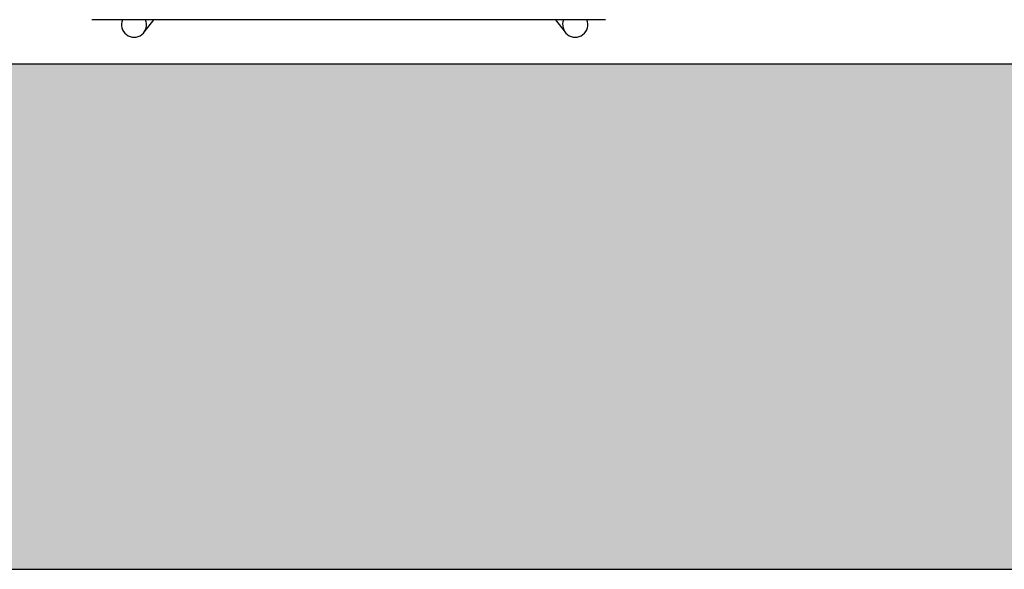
# Model space of a CAD drawing. Header units: metres. Extents: x -1 to 430, y -6 to 34.
# Tile 19 of 68: x 417.832 to 418.612, y 12.841 to 13.276. Entities that reach past the tile are written whole.
import ezdxf

# ---------------------------------------------------------------- set-up
doc = ezdxf.new("R2010")
doc.units = ezdxf.units.M
doc.linetypes.add('CONTINUA', pattern=[0])
doc.layers.add('3D PA MURS', color=7, linetype='CONTINUA', lineweight=25)
doc.layers.add('PA MOBLES', color=7, linetype='CONTINUA', lineweight=25)

msp = doc.modelspace()

# ---------------------------------------------------------------- hatches: boundary and pattern name
at = {"layer": '3D PA MURS', "linetype": 'CONTINUA', "lineweight": 18, "true_color": 0xa0a0a0, "transparency": 33554687}
msp.add_hatch(color=253, dxfattribs=at).paths.add_polyline_path([(397.68731, 12.84061), (423.65748, 12.84061), (423.74038, 13.24061), (397.76645, 13.24061)])

# ---------------------------------------------------------------- linework, layer by layer
at = {"layer": '3D PA MURS', "color": 7, "linetype": 'CONTINUA', "lineweight": 25, "transparency": 33554687}
for p, q in [((421.24693, 13.24061), (416.48201, 13.24061)), ((397.76645, 12.84061), (423.65748, 12.84061))]:
    msp.add_line(p, q, dxfattribs=at)
at = {"layer": 'PA MOBLES', "color": 180, "transparency": 33554687}
for p, q in [((418.296, 13.27573), (417.88908, 13.27573)), ((417.93052, 13.26578), (417.93808, 13.27573)), ((418.25638, 13.27573), (418.26394, 13.26578))]:
    msp.add_line(p, q, dxfattribs=at)
for centre, major_axis, start_param, end_param in [((417.92256, 13.27183), (-0.00796, 0.00605), 0.250094, 4.196569), ((418.2719, 13.27183), (0.00796, 0.00605), 2.086617, 6.033091)]:
    msp.add_ellipse(centre, major_axis=major_axis, ratio=0.993992, start_param=start_param, end_param=end_param, dxfattribs=at)

doc.saveas('drawing.dxf')
